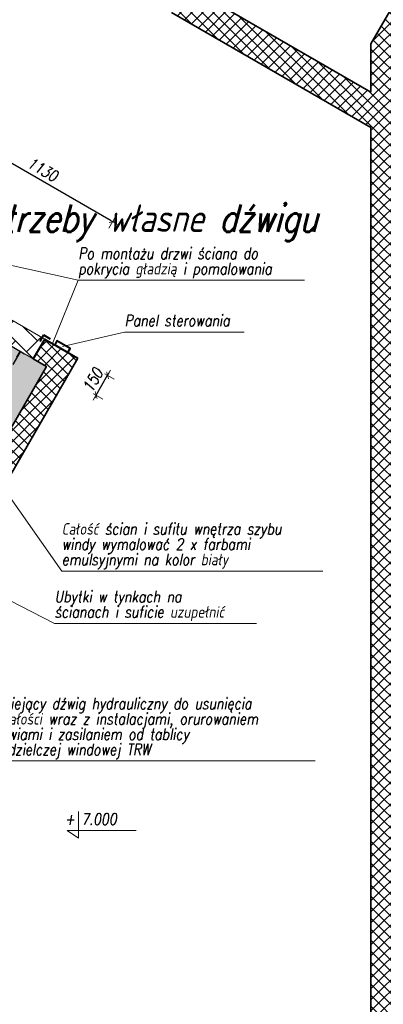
# Model space of a CAD drawing. Header units: millimetres. Extents: x 558 to 24967, y -5755 to 3551.
# Tile 33 of 36: x 23451 to 23689, y 2398 to 3041. Entities that reach past the tile are written whole.
import ezdxf
from ezdxf import colors
from ezdxf.entities.mleader import LeaderData, LeaderLine
from ezdxf.enums import TextEntityAlignment as Align
from ezdxf.math import Vec2, Vec3

# ---------------------------------------------------------------- set-up
doc = ezdxf.new("R2010")
doc.units = ezdxf.units.MM
doc.layers.get('0').update_dxf_attribs({"color": 252})
doc.layers.get('Defpoints').update_dxf_attribs({"color": 252})
doc.layers.add('FBThlon- Gniazda wtykowe', color=1, linetype='Continuous')
doc.layers.add('K_Dzwig', color=252, linetype='Continuous')
for name, color, linetype, lineweight in [('K_Grube', 252, 'Continuous', 35), ('K_Grube_projektowane', 252, 'Continuous', 40), ('K_Kreskowanie', 252, 'Continuous', 5), ('K_Naroznik', 252, 'Continuous', 40), ('K_Opis_zmienny', 252, 'Continuous', 13), ('K_Widokowe', 252, 'Continuous', 13), ('K_Wyburzenia', 252, 'Continuous', 5), ('K_Wymiarowanie', 252, 'Continuous', 13)]:
    doc.layers.add(name, color=color, linetype=linetype, lineweight=lineweight)
doc.styles.add('FBThlon - uziom opis', font='romans.shx', dxfattribs={"width": 0.8, "oblique": 15})
doc.styles.add('Zwykły 50', font='romans.shx', dxfattribs={"width": 0.8, "oblique": 10, "height": 7.5})
doc.dimstyles.new('Skala_50', dxfattribs={"dimtxt": 7.5, "dimasz": 1, "dimexe": 1.25, "dimexo": 0.625, "dimgap": 3, "dimtad": 1, "dimdec": 1, "dimlfac": 10, "dimrnd": 0.5, "dimdsep": 46, "dimtxsty": 'Zwykły 50', "dimblk": 'Wymiar', "dimcen": 2.5, "dimse1": 1, "dimse2": 1, "dimazin": 0, "dimtfac": 1, "dimtdec": 1, "dimtix": 1, "dimtmove": 0, "dimatfit": 3, "dimfxl": 1, "dimtfill": 1, "dimarcsym": 0})

# ---------------------------------------------------------------- blocks, each defined once
blk = doc.blocks.new('kabina')
at = {"layer": 'K_Dzwig'}
for p, q in [((17908.07, -7146.85), (17768.07, -7146.85)), ((17907.52, -7147.06), (17907.52, -7151.23)), ((17907.64, -7147.06), (17907.64, -7151.23)), ((17910.52, -7146.82), (17907.76, -7146.82)), ((17910.52, -7146.94), (17907.76, -7146.94)), ((17908.07, -7156.45), (17908.07, -7146.85)), ((17910.82, -7146.82), (17910.52, -7146.82)), ((17910.52, -7146.94), (17910.82, -7146.94)), ((17910.82, -7146.94), (17910.82, -7146.82))]:
    blk.add_line(p, q, dxfattribs=at)
for radius in [0.24, 0.12]:
    blk.add_arc((17907.76, -7147.06), radius, 90, 180, dxfattribs=at)
blk = doc.blocks.new('Wymiar')
for p, q in [((-3.75, 0), (3.75, 0)), ((0, -5), (0, 5))]:
    blk.add_line(p, q)
at = {"const_width": 0.5}
blk.add_lwpolyline([(-1.77, -1.77), (1.77, 1.77)], dxfattribs=at)
blk = doc.blocks.new('*D780')
at = {"layer": 'Defpoints', "color": 0}
for p in [(23414.19, 2965.49), (23369.92, 2888.82), (23467.78, 2832.32)]:
    blk.add_point(p, dxfattribs=at)
at = {"layer": 'K_Wymiarowanie', "color": 0, "lineweight": -2, "ltscale": 5}
blk.add_line((23511.19, 2909.49), (23415.06, 2964.99), dxfattribs=at)
at = {"layer": 'K_Wymiarowanie', "color": 0, "linetype": 'ByBlock', "lineweight": -2}
for p, rotation in [((23414.19, 2965.49), 150.0000000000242), ((23512.05, 2908.99), 330.0000000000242)]:
    blk.add_blockref('Wymiar', p, dxfattribs=dict(at, rotation=rotation))
at = {"layer": 'K_Wymiarowanie', "color": 0, "ltscale": 5, "insert": (23466.5, 2943.09), "char_height": 7.5, "attachment_point": 5, "rotation": 330, "style": 'Zwykły 50', "bg_fill": 3, "box_fill_scale": 1.1, "bg_fill_color": 256, "bg_fill_true_color": 13158600, "bg_fill_transparency": 0}
blk.add_mtext('1130', dxfattribs=at)
blk = doc.blocks.new('*D859')
at = {"layer": 'Defpoints', "color": 0}
for p in [(23467.78, 2832.32), (23460.28, 2819.33), (23508.8, 2808.64)]:
    blk.add_point(p, dxfattribs=at)
at = {"layer": 'K_Wymiarowanie', "color": 0, "lineweight": -2, "ltscale": 5}
for p, q in [((23509.3, 2809.5), (23509.8, 2810.37)), ((23501.3, 2795.65), (23508.8, 2808.64)), ((23500.8, 2794.78), (23500.3, 2793.91))]:
    blk.add_line(p, q, dxfattribs=at)
at = {"layer": 'K_Wymiarowanie', "color": 0, "linetype": 'ByBlock', "lineweight": -2}
for p, rotation in [((23508.8, 2808.64), 240.0000000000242), ((23501.3, 2795.65), 60.00000000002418)]:
    blk.add_blockref('Wymiar', p, dxfattribs=dict(at, rotation=rotation))
at = {"layer": 'K_Wymiarowanie', "color": 0, "ltscale": 5, "insert": (23499.2, 2805.52), "char_height": 7.5, "attachment_point": 5, "rotation": 60, "style": 'Zwykły 50', "bg_fill": 3, "box_fill_scale": 1.1, "bg_fill_color": 256, "bg_fill_true_color": 13158600, "bg_fill_transparency": 0}
blk.add_mtext('150', dxfattribs=at)

msp = doc.modelspace()

# ---------------------------------------------------------------- hatches: boundary and pattern name
at = {"layer": 'K_Kreskowanie', "ltscale": 5}
h = msp.add_hatch(dxfattribs=at)
h.set_pattern_fill('ANSI37', color=256, scale=1.6)
h.set_pattern_definition([(45, (2962.861, -2454.189), (-3.5921024, 3.5921024), []), (135, (2962.861, -2454.189), (-3.5921024, -3.5921024), [])])
h.paths.add_polyline_path([(23680.614, 3024.949), (23680.614, 2993.496), (23560.473, 3062.859), (23550.473, 3045.539), (23680.614, 2970.402), (23680.614, 2226.627), (23730.614, 2226.627), (23730.614, 3001.551), (23754.626, 3043.141), (23706.994, 3070.641)])
h = msp.add_hatch(dxfattribs=at)
h.set_pattern_fill('ANSI37', color=256, scale=1.6)
h.set_pattern_definition([(45, (3090.788, 2977.9395), (-3.5921024, 3.5921024), []), (135, (3090.788, 2977.9395), (-3.5921024, -3.5921024), [])])
h.paths.add_polyline_path([(23314.792, 2903.327), (23362.423, 2875.827), (23369.923, 2888.817), (23309.302, 2923.817), (23170.302, 2683.062), (23350.435, 2579.062), (23489.435, 2819.817), (23467.784, 2832.317), (23460.284, 2819.327), (23468.944, 2814.327), (23352.944, 2613.409), (23198.792, 2702.409)])
at = {"layer": 'K_Widokowe'}
h = msp.add_hatch(dxfattribs=at)
h.set_pattern_fill('AR-HBONE', color=256, scale=0.1)
h.set_pattern_definition([(45, (7047.138, 7177.577), (3e-15, 14.36841), [30.48, -10.16]), (135, (7054.322, 7184.762), (3e-15, 14.36841), [30.48, -10.16])])
h.paths.add_polyline_path([(23369.923, 2888.817), (23362.423, 2875.827), (23405.605, 2850.895), (23403.772, 2869.275)])
h.paths.add_polyline_path([(23460.284, 2819.327), (23467.784, 2832.317), (23403.772, 2869.275), (23405.605, 2850.895)])
at = {"layer": 'K_Wyburzenia'}
h = msp.add_hatch(dxfattribs=at)
h.set_pattern_fill('AR-CONC', color=256, scale=0.05)
h.set_pattern_definition([(50, (21774.1485, 6065.275), (9.109233, -0.796954), [0.9525, -10.4775]), (355, (21774.1485, 6065.275), (-1.76217, 9.552842), [0.762, -8.38203]), (100.45144, (21774.908, 6065.209), (7.347062, 8.755888), [0.8095, -8.904512]), (46.1842, (21774.148, 6067.815), (13.553952, -2.102116), [1.42875, -15.71625]), (96.63556, (21775.278, 6067.64), (11.870207, 12.371306), [1.21425, -13.35678]), (351.18415, (21774.148, 6067.815), (11.870207, 12.371306), [1.143, -12.572987]), (21, (21775.4185, 6067.18), (7.58072, -5.11326), [0.9525, -10.4775]), (326, (21775.4185, 6067.18), (3.090101, 9.209398), [0.762, -8.382]), (71.45145, (21776.05, 6066.754), (10.67082, 4.096138), [0.8095, -8.904497]), (37.5, (21774.1485, 6065.2752), (0.1544302, 4.227752), [0, -8.2804, 0, -8.509, 0, -8.41375]), (7.5, (21774.1485, 6065.275), (3.340983, 5.009029), [0, -4.8514, 0, -8.0899, 0, -3.20675]), (327.5, (21771.3164, 6065.2752), (6.7795298, -0.2864372), [0, -3.175, 0, -9.906, 0, -13.1445]), (317.5, (21770.0464, 6065.275), (7.406459, 1.271325), [0, -4.1275, 0, -6.5786, 0, -9.3345])])
h.paths.add_polyline_path([(23314.792, 2903.327), (23468.944, 2814.327), (23352.944, 2613.409), (23198.792, 2702.409)])

# ---------------------------------------------------------------- linework, layer by layer
at = {"layer": 'K_Grube', "ltscale": 5}
for p, q in [((23706.994, 3070.641), (23680.614, 3024.949)), ((23680.614, 2993.496), (23560.473, 3062.859)), ((23680.614, 2970.402), (23550.473, 3045.539)), ((23680.614, 2993.496), (23680.614, 3024.949)), ((23680.614, 2226.627), (23680.614, 2970.402)), ((23489.435, 2819.817), (23350.435, 2579.062)), ((23460.284, 2819.327), (23468.944, 2814.327)), ((23468.944, 2814.327), (23352.944, 2613.409))]:
    msp.add_line(p, q, dxfattribs=at)
at = {"layer": 'K_Grube_projektowane'}
for q in [(23460.284, 2819.327), (23489.435, 2819.817)]:
    msp.add_line((23467.784, 2832.317), q, dxfattribs=at)
msp.add_lwpolyline([(23474.279, 2828.567), (23482.94, 2823.567), (23484.44, 2826.165), (23475.779, 2831.165)], close=True, dxfattribs=at)
at = {"layer": 'K_Naroznik'}
for q in [(23464.552, 2830.719), (23471.382, 2832.549)]:
    msp.add_line((23467.052, 2835.049), q, dxfattribs=at)
at = {"layer": 'K_Opis_zmienny', "ltscale": 5}
for q in [(23374.08, 2896.017), (23472.752, 2829.449)]:
    msp.add_line((23489.627, 2870.774), q, dxfattribs=at)
at = {"layer": 'K_Opis_zmienny'}
for p, q in [((23489.627, 2870.774), (23637.318, 2870.774)), ((23479.453, 2827.527), (23519.819, 2836.891)), ((23519.819, 2836.891), (23597.978, 2836.891)), ((23431.039, 2748.672), (23478.859, 2680.849)), ((23395.356, 2686.868), (23474.202, 2646.662)), ((23478.859, 2680.849), (23649.166, 2680.849)), ((23474.202, 2646.662), (23605.891, 2646.662)), ((23430.959, 2556.822), (23644.324, 2556.822)), ((23489.85, 2523.863), (23489.85, 2506.363)), ((23482.35, 2511.363), (23527.35, 2511.363)), ((23489.85, 2506.363), (23482.35, 2511.363))]:
    msp.add_line(p, q, dxfattribs=at)
at = {"layer": 'K_Widokowe', "ltscale": 5}
msp.add_line((23467.784, 2832.317), (23369.923, 2888.817), dxfattribs=at)
at = {"layer": 'K_Wyburzenia'}
msp.add_lwpolyline([(23314.792, 2903.327), (23468.944, 2814.327), (23352.944, 2613.409), (23198.792, 2702.409)], close=True, dxfattribs=at)
msp.add_lwpolyline([(23314.792, 2903.327), (23468.944, 2814.327), (23352.944, 2613.409), (23198.792, 2702.409)], close=True, dxfattribs=at)

# ---------------------------------------------------------------- block references
at = {"layer": 'K_Grube', "rotation": 329.999999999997}
msp.add_blockref('kabina', (11516.626, 17967.44), dxfattribs=at)

# ---------------------------------------------------------------- texts
at = {"layer": 'K_Opis_zmienny', "style": 'Zwykły 50', "oblique": 10, "width": 0.8}
for s, p in [('Po montażu drzwi ściana do', (23489.627, 2888.274)), ('pokrycia gładzią i pomalowania', (23489.627, 2878.274)), ('Panel sterowania', (23519.819, 2844.391)), ('Całość ścian i sufitu wnętrza szybu', (23478.859, 2708.349)), ('windy wymalować 2 x farbami', (23478.859, 2698.349)), ('emulsyjnymi na kolor biały', (23478.859, 2688.349)), ('Ubytki w tynkach na', (23474.202, 2664.162)), ('ścianach i suficie uzupełnić', (23474.202, 2654.162)), ('Istniejący dźwig hydrauliczny do usunięcia', (23430.959, 2594.322)), ('w całości wraz z instalacjami, orurowaniem', (23430.959, 2584.322)), ('drzwiami i zasilaniem od tablicy', (23430.959, 2574.322)), ('rozdzielczej windowej TRW', (23430.959, 2564.322)), ('+ 7.000', (23480.85, 2518.863))]:
    msp.add_text(s, height=7.5, dxfattribs=at).set_placement(p, align=Align.MIDDLE_LEFT)

# ---------------------------------------------------------------- next in the draw order: dimensions: what is measured, and where the dimension line sits
at = {"layer": 'K_Wymiarowanie', "ltscale": 5}
dim = msp.add_aligned_dim(p1=(23467.784, 2832.317), p2=(23369.923, 2888.817), distance=-88.534, dimstyle='Skala_50', dxfattribs=at)
dim.commit()
dim.dimension.update_dxf_attribs({"geometry": '*D780', "text_midpoint": (23466.496, 2943.086)})

# ---------------------------------------------------------------- next in the draw order: dimensions: what is measured, and where the dimension line sits
dim = msp.add_aligned_dim(p1=(23460.284, 2819.327), p2=(23467.784, 2832.317), distance=-47.361, dimstyle='Skala_50', dxfattribs=at)
dim.commit()
dim.dimension.update_dxf_attribs({"geometry": '*D859', "text_midpoint": (23499.204, 2805.516)})

# ---------------------------------------------------------------- next in the draw order: leaders
at = {"layer": 'FBThlon- Gniazda wtykowe'}
ml = msp.add_multileader_mtext('Standard', dxfattribs=at)
ml.set_content('Potrzeby własne dźwigu', style='FBThlon - uziom opis')
ml.set_leader_properties()
ml.build(insert=Vec2(0, 0))
ml.multileader.update_dxf_attribs({"arrow_head_size": 10})
ctx = ml.context
ctx.base_point, ctx.char_height, ctx.arrow_head_size, ctx.plane_origin = Vec3(23414.103, 2908.256), 18, 10, Vec3(23326.207, 2738.851)
notes = []
notes.append((ctx, [(0, (1, 1, 0), (23406.103, 2908.256), (1, 0), 8, [(0, [(23314.349, 2854.739), (23406.103, 2908.256)], 0, [])])]))
ctx.mtext.insert, ctx.mtext.width, ctx.mtext.flow_direction = Vec3(23416.103, 2920.256), 257.82455, 5
for ctx, leaders in notes:
    for number, flags, end, landing, length, lines in leaders:
        leader = LeaderData()
        leader.index, (leader.has_last_leader_line, leader.has_dogleg_vector, leader.attachment_direction) = number, flags
        leader.last_leader_point, leader.dogleg_vector, leader.dogleg_length = Vec3(end), Vec3(landing), length
        for number, points, colour, breaks in lines:
            line = LeaderLine()
            line.index, line.vertices, line.color, line.breaks = number, Vec3.list(points), colors.encode_raw_color(colour), breaks
            leader.lines.append(line)
        ctx.leaders.append(leader)

doc.saveas('drawing.dxf')
